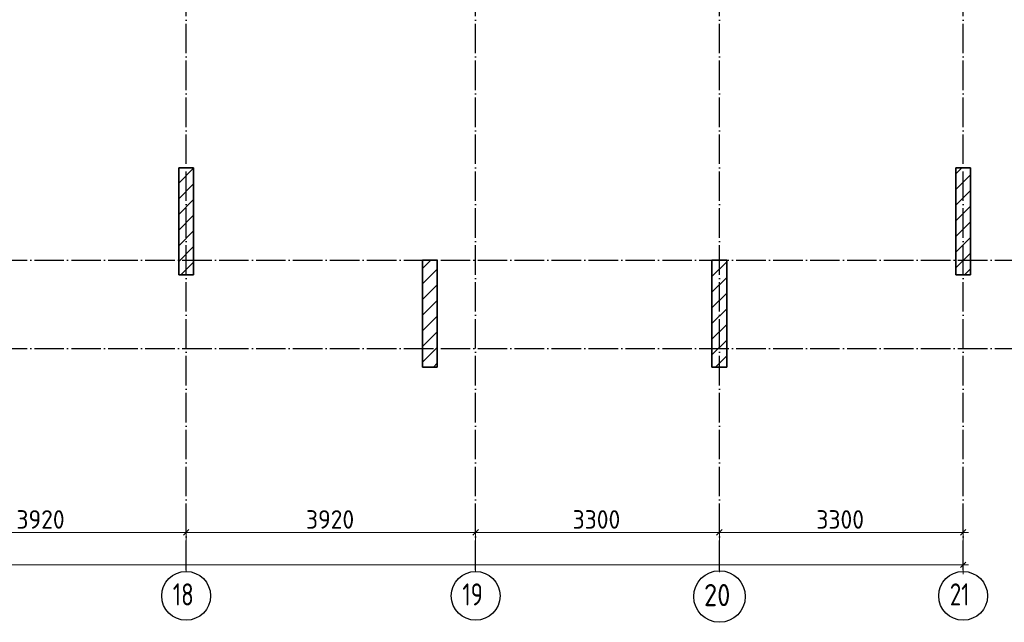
# Model space of a CAD drawing. Header units: millimetres. Extents: x -49773 to 2322955, y -3321 to 58485.
# Tile 152 of 256: x 660300 to 673631, y 18740 to 26904. Entities that reach past the tile are written whole.
import ezdxf

# ---------------------------------------------------------------- set-up
doc = ezdxf.new("R2010")
doc.units = ezdxf.units.MM
doc.linetypes.add('______11', pattern=[500, 400, -50, 0, -50])
doc.linetypes.add('______5', pattern=[1100, 800, -100, 100, -100])
doc.layers.add('Осевая линия_ общее', color=7, linetype='______5', lineweight=13, true_color=0xa0a0a0)
doc.layers.add('Размерная линия_ общее', color=7, linetype='Continuous', lineweight=13)
doc.styles.add('ISOCPEUR', font='txt')

msp = doc.modelspace()

# ---------------------------------------------------------------- linework, layer by layer
at = {"color": 7, "linetype": 'Continuous', "lineweight": 35, "transparency": 33554687}
for p, q in [((662452.9, 24897.9), (662452.9, 23447.9)), ((662652.9, 24897.9), (662452.9, 24897.9)), ((662652.9, 23447.9), (662652.9, 24897.9)), ((672972.9, 24897.9), (672972.9, 23447.9)), ((673172.9, 24897.9), (672972.9, 24897.9)), ((673172.9, 23447.9), (673172.9, 24897.9)), ((665752.9, 23647.9), (665752.9, 22197.9)), ((665952.9, 23647.9), (665752.9, 23647.9)), ((665952.9, 22197.9), (665952.9, 23647.9)), ((669672.9, 23647.9), (669672.9, 22197.9)), ((669872.9, 23647.9), (669672.9, 23647.9)), ((669872.9, 22197.9), (669872.9, 23647.9)), ((662452.9, 23447.9), (662652.9, 23447.9)), ((672972.9, 23447.9), (673172.9, 23447.9)), ((665752.9, 22197.9), (665952.9, 22197.9)), ((669672.9, 22197.9), (669872.9, 22197.9))]:
    msp.add_line(p, q, dxfattribs=at)
at = {"color": 253, "linetype": '______5', "lineweight": 18, "true_color": 0xababab, "transparency": 33554687}
for p, q in [((662452.9, 24690), (662652.9, 24890)), ((672972.9, 24603.4), (673172.9, 24803.4)), ((662452.9, 24265.7), (662652.9, 24465.7)), ((672972.9, 24179.1), (673172.9, 24379.1)), ((662452.9, 23841.5), (662652.9, 24041.5)), ((672972.9, 23754.9), (673172.9, 23954.9)), ((662483.6, 23447.9), (662652.9, 23617.2)), ((669672.9, 23424.7), (669872.9, 23624.7)), ((665752.9, 23323.1), (665952.9, 23523.1)), ((673090.2, 23447.9), (673172.9, 23530.6)), ((669672.9, 23000.5), (669872.9, 23200.5)), ((665752.9, 22898.8), (665952.9, 23098.8)), ((665752.9, 22474.6), (665952.9, 22674.6)), ((669672.9, 22576.2), (669872.9, 22776.2)), ((669718.9, 22197.9), (669872.9, 22351.9)), ((665900.5, 22197.9), (665952.9, 22250.3))]:
    msp.add_line(p, q, dxfattribs=at)
at = {"color": 253, "linetype": '______11', "lineweight": 18, "true_color": 0xababab, "transparency": 33554687}
for p, q in [((672972.9, 24815.5), (673055.3, 24897.9)), ((662452.9, 24477.9), (662652.9, 24677.9)), ((672972.9, 24391.3), (673172.9, 24591.3)), ((662452.9, 24053.6), (662652.9, 24253.6)), ((672972.9, 23967), (673172.9, 24167)), ((662452.9, 23629.3), (662652.9, 23829.3)), ((672972.9, 23542.7), (673172.9, 23742.7)), ((665752.9, 23535.2), (665865.6, 23647.9)), ((669672.9, 23636.9), (669684, 23647.9)), ((669672.9, 23212.6), (669872.9, 23412.6)), ((665752.9, 23111), (665952.9, 23311)), ((669672.9, 22788.3), (669872.9, 22988.3)), ((665752.9, 22686.7), (665952.9, 22886.7)), ((669672.9, 22364.1), (669872.9, 22564.1)), ((665752.9, 22262.4), (665952.9, 22462.4))]:
    msp.add_line(p, q, dxfattribs=at)
at = {"layer": 'Осевая линия_ общее', "color": 253, "linetype": '______11', "lineweight": -3, "true_color": 0xa0a0a0, "transparency": 33554687}
for p, q in [((662552.9, 19447.9), (662552.9, 39647.9)), ((666472.9, 19447.9), (666472.9, 39647.9)), ((669772.9, 19447.9), (669772.9, 39647.9)), ((673072.9, 19447.9), (673072.9, 39647.9)), ((628992.9, 23647.9), (676072.9, 23647.9)), ((628992.9, 22447.9), (676072.9, 22447.9)), ((662552.9, 19447.9), (662552.9, 19447.9)), ((666472.9, 19447.9), (666472.9, 19447.9)), ((669772.9, 19447.9), (669772.9, 19447.9)), ((673072.9, 19447.9), (673072.9, 19447.9))]:
    msp.add_line(p, q, dxfattribs=at)
at = {"layer": 'Осевая линия_ общее', "color": 7, "linetype": 'Continuous', "lineweight": 25, "transparency": 33554687}
for centre, radius in [((662553.3, 19098.2), 330.4), ((666473.3, 19098.2), 330.4), ((669774.7, 19088.8), 349.3), ((673073.3, 19098.2), 330.4)]:
    msp.add_circle(centre, radius, dxfattribs=at)
at = {"layer": 'Размерная линия_ общее', "color": 7, "linetype": 'Continuous', "lineweight": 13, "transparency": 33554687}
for p, q in [((673072.9, 19958.3), (673072.9, 20140.6)), ((662552.9, 19958.3), (662552.9, 20083.3)), ((666472.9, 19958.3), (666472.9, 20083.3)), ((669772.9, 19958.3), (669772.9, 20083.3)), ((673072.9, 19958.3), (673072.9, 20083.3)), ((658632.9, 19958.3), (662552.9, 19958.3)), ((662515.4, 19920.8), (662590.4, 19995.8)), ((662552.9, 19958.3), (662552.9, 19833.3)), ((662552.9, 19958.3), (662552.9, 19417.9)), ((662552.9, 19958.3), (666472.9, 19958.3)), ((666435.4, 19920.8), (666510.4, 19995.8)), ((666472.9, 19958.3), (666472.9, 19833.3)), ((666472.9, 19958.3), (666472.9, 19417.9)), ((666472.9, 19958.3), (669772.9, 19958.3)), ((669735.4, 19920.8), (669810.4, 19995.8)), ((669772.9, 19958.3), (669772.9, 19833.3)), ((669772.9, 19958.3), (669772.9, 19417.9)), ((669772.9, 19958.3), (673072.9, 19958.3)), ((673035.4, 19920.8), (673110.4, 19995.8)), ((673072.9, 19958.3), (673072.9, 19833.3)), ((673072.9, 19958.3), (673147.9, 19958.3)), ((673072.9, 19518.2), (673072.9, 19643.2)), ((630992.9, 19518.2), (673072.9, 19518.2)), ((673035.4, 19480.7), (673110.4, 19555.7)), ((673072.9, 19518.2), (673072.9, 19393.2)), ((673072.9, 19518.2), (673072.9, 19417.9)), ((673072.9, 19518.2), (673147.9, 19518.2))]:
    msp.add_line(p, q, dxfattribs=at)

# ---------------------------------------------------------------- texts
at = {"layer": 'Осевая линия_ общее', "color": 7, "linetype": 'Continuous', "lineweight": 25, "transparency": 33554687, "char_height": 300, "attachment_point": 7, "style": 'ISOCPEUR'}
for s, insert, width in [('\\W0.75;18', (662373.3, 18967.7), 472.272), ('\\W0.75;19', (666293.3, 18967.7), 472.289), ('\\W0.87;20', (669564.7, 18958.3), 550.811), ('\\W0.75;21', (672893.3, 18967.7), 472.281)]:
    msp.add_mtext(s, dxfattribs=dict(at, insert=insert, width=width))
at = {"layer": 'Размерная линия_ общее', "color": 7, "linetype": 'Continuous', "lineweight": 25, "transparency": 33554687, "char_height": 250, "attachment_point": 7, "style": 'ISOCPEUR'}
for s, insert, width in [('\\W0.93;3920', (660255.4, 20008.3), 816.026), ('\\W0.93;3920', (664175.4, 20008.3), 816.019), ('\\W0.93;3300', (667785.4, 20008.3), 816.012), ('\\W0.93;3300', (671085.4, 20008.3), 816.012)]:
    msp.add_mtext(s, dxfattribs=dict(at, insert=insert, width=width))

doc.saveas('drawing.dxf')
